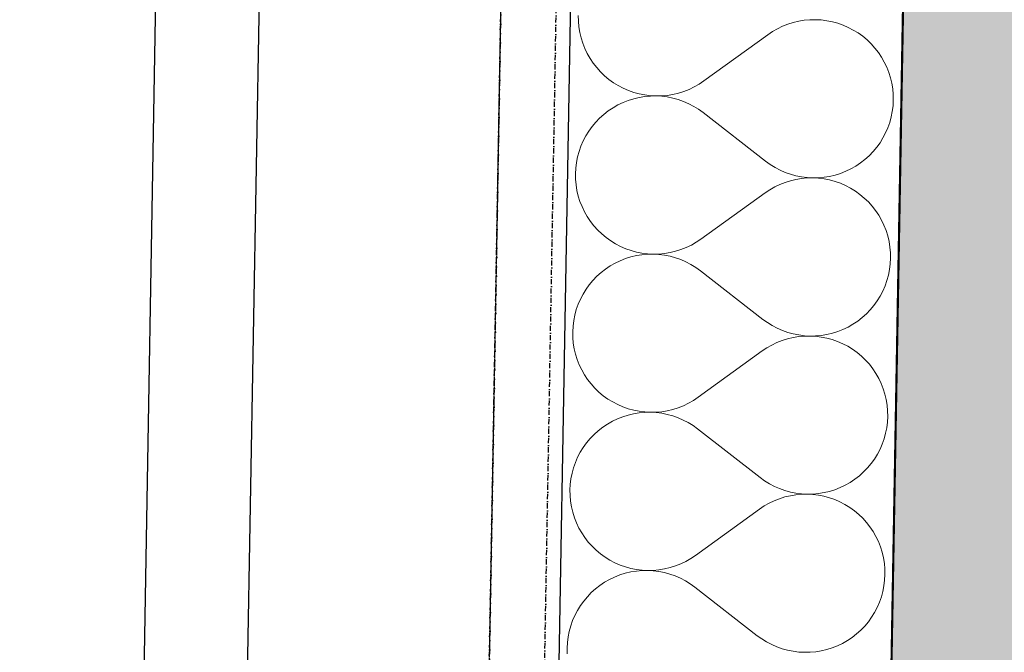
# Model space of a CAD drawing. Header units: millimetres. Extents: x -28761 to 4793, y -4271 to 20239.
# Tile 22 of 256: x -20835 to -20361, y 4132 to 4437. Entities that reach past the tile are written whole.
import ezdxf

# ---------------------------------------------------------------- set-up
doc = ezdxf.new("R2010")
doc.units = ezdxf.units.MM
doc.header["$MEASUREMENT"] = 0
doc.linetypes.add('Wipeout_Contour', pattern=[1000, 0, -1000])
doc.linetypes.add('Čerchovaná M', pattern=[4.5, 2.5, -0.85, 0.3, -0.85])
for name, color, linetype in [('5._POHLED ZÁPADNÍ_1_Konstrukce - nenosné', 7, 'Continuous'), ('5._POHLED ZÁPADNÍ_1_Konstrukce - nosné', 7, 'Continuous'), ('5._POHLED ZÁPADNÍ_1_Nové_Konstrukce - nosné', 7, 'Continuous'), ('5._POHLED ZÁPADNÍ_1_Nové_Situace', 7, 'Continuous'), ('5._POHLED ZÁPADNÍ_1_Nové_Výplně - Povrchové', 7, 'Continuous'), ('5._POHLED ZÁPADNÍ_1_Nové_Výplně – Řezové', 7, 'Continuous'), ('5._POHLED ZÁPADNÍ_1_Nové_ZJEDNODUŠENÝ DVŮR', 7, 'Continuous'), ('5._POHLED ZÁPADNÍ_1_Výplně – Řezové', 7, 'Continuous')]:
    doc.layers.add(name, color=color, linetype=linetype)

# ---------------------------------------------------------------- blocks, each defined once
blk = doc.blocks.new('*X27', base_point=(-30186.65, -6515.26))
at = {"layer": '5._POHLED ZÁPADNÍ_1_Nové_Výplně – Řezové', "color": 21, "linetype": 'Continuous', "lineweight": 20, "true_color": 0xffaaaa}
for p, q in [((-20565.76, 4438.96), (-20565.71, 4436.24)), ((-20565.71, 4436.24), (-20565.46, 4433.53)), ((-20565.46, 4433.53), (-20565.03, 4430.85)), ((-20469.85, 4432.6), (-20472.22, 4431.25)), ((-20467.4, 4433.77), (-20469.85, 4432.6)), ((-20464.87, 4434.77), (-20467.4, 4433.77)), ((-20462.27, 4435.59), (-20464.87, 4434.77)), ((-20459.63, 4436.22), (-20462.27, 4435.59)), ((-20456.94, 4436.65), (-20459.63, 4436.22)), ((-20454.23, 4436.9), (-20456.94, 4436.65)), ((-20451.51, 4436.95), (-20454.23, 4436.9)), ((-20448.8, 4436.81), (-20451.51, 4436.95)), ((-20446.1, 4436.47), (-20448.8, 4436.81)), ((-20443.43, 4435.94), (-20446.1, 4436.47)), ((-20440.8, 4435.22), (-20443.43, 4435.94)), ((-20438.24, 4434.32), (-20440.8, 4435.22)), ((-20435.74, 4433.24), (-20438.24, 4434.32)), ((-20433.33, 4431.98), (-20435.74, 4433.24)), ((-20565.03, 4430.85), (-20564.4, 4428.2)), ((-20564.4, 4428.2), (-20563.59, 4425.6)), ((-20505.35, 4407.42), (-20474.48, 4429.73)), ((-20472.22, 4431.25), (-20474.48, 4429.73)), ((-20431.02, 4430.55), (-20433.33, 4431.98)), ((-20428.81, 4428.96), (-20431.02, 4430.55)), ((-20426.72, 4427.22), (-20428.81, 4428.96)), ((-20563.59, 4425.6), (-20562.59, 4423.07)), ((-20562.59, 4423.07), (-20561.41, 4420.62)), ((-20424.76, 4425.33), (-20426.72, 4427.22)), ((-20422.94, 4423.3), (-20424.76, 4425.33)), ((-20421.27, 4421.16), (-20422.94, 4423.3)), ((-20561.41, 4420.62), (-20560.07, 4418.25)), ((-20560.07, 4418.25), (-20558.56, 4415.99)), ((-20419.76, 4418.9), (-20421.27, 4421.16)), ((-20418.41, 4416.53), (-20419.76, 4418.9)), ((-20558.56, 4415.99), (-20556.89, 4413.85)), ((-20556.89, 4413.85), (-20555.07, 4411.82)), ((-20417.24, 4414.08), (-20418.41, 4416.53)), ((-20416.24, 4411.55), (-20417.24, 4414.08)), ((-20555.07, 4411.82), (-20553.11, 4409.93)), ((-20553.11, 4409.93), (-20551.02, 4408.19)), ((-20415.42, 4408.95), (-20416.24, 4411.55)), ((-20414.8, 4406.3), (-20415.42, 4408.95)), ((-20551.02, 4408.19), (-20548.81, 4406.6)), ((-20548.81, 4406.6), (-20546.5, 4405.17)), ((-20546.5, 4405.17), (-20544.08, 4403.91)), ((-20544.08, 4403.91), (-20541.59, 4402.83)), ((-20512.43, 4403.38), (-20509.97, 4404.55)), ((-20509.97, 4404.55), (-20507.61, 4405.9)), ((-20507.61, 4405.9), (-20505.35, 4407.42)), ((-20414.36, 4403.62), (-20414.8, 4406.3)), ((-20541.59, 4402.83), (-20539.02, 4401.93)), ((-20536.43, 4399.48), (-20539.08, 4398.85)), ((-20539.02, 4401.93), (-20536.4, 4401.21)), ((-20533.74, 4399.91), (-20536.43, 4399.48)), ((-20536.4, 4401.21), (-20533.73, 4400.68)), ((-20531.03, 4400.15), (-20533.74, 4399.91)), ((-20533.73, 4400.68), (-20531.03, 4400.34)), ((-20531.03, 4400.34), (-20528.31, 4400.2)), ((-20528.31, 4400.2), (-20531.03, 4400.15)), ((-20528.31, 4400.2), (-20525.59, 4400.25)), ((-20525.6, 4400.05), (-20528.31, 4400.2)), ((-20522.9, 4399.71), (-20525.6, 4400.05)), ((-20525.59, 4400.25), (-20522.88, 4400.5)), ((-20520.23, 4399.18), (-20522.9, 4399.71)), ((-20522.88, 4400.5), (-20520.2, 4400.93)), ((-20517.61, 4398.46), (-20520.23, 4399.18)), ((-20520.2, 4400.93), (-20517.55, 4401.56)), ((-20517.55, 4401.56), (-20514.96, 4402.38)), ((-20514.96, 4402.38), (-20512.43, 4403.38)), ((-20414.12, 4400.91), (-20414.36, 4403.62)), ((-20414.07, 4398.19), (-20414.12, 4400.91)), ((-20549.02, 4394.53), (-20551.29, 4393.01)), ((-20546.66, 4395.87), (-20549.02, 4394.53)), ((-20544.2, 4397.04), (-20546.66, 4395.87)), ((-20541.67, 4398.04), (-20544.2, 4397.04)), ((-20539.08, 4398.85), (-20541.67, 4398.04)), ((-20515.04, 4397.55), (-20517.61, 4398.46)), ((-20512.55, 4396.47), (-20515.04, 4397.55)), ((-20510.14, 4395.2), (-20512.55, 4396.47)), ((-20507.82, 4393.77), (-20510.14, 4395.2)), ((-20414.55, 4392.77), (-20414.21, 4395.47)), ((-20414.21, 4395.47), (-20414.07, 4398.19)), ((-20553.43, 4391.35), (-20555.46, 4389.53)), ((-20551.29, 4393.01), (-20553.43, 4391.35)), ((-20505.62, 4392.18), (-20507.82, 4393.77)), ((-20505.62, 4392.18), (-20475.55, 4368.79)), ((-20415.8, 4387.48), (-20415.08, 4390.1)), ((-20415.08, 4390.1), (-20414.55, 4392.77)), ((-20559.09, 4385.48), (-20560.68, 4383.28)), ((-20557.35, 4387.57), (-20559.09, 4385.48)), ((-20555.46, 4389.53), (-20557.35, 4387.57)), ((-20417.79, 4382.42), (-20416.71, 4384.92)), ((-20416.71, 4384.92), (-20415.8, 4387.48)), ((-20562.11, 4380.96), (-20563.37, 4378.55)), ((-20560.68, 4383.28), (-20562.11, 4380.96)), ((-20419.05, 4380.01), (-20417.79, 4382.42)), ((-20564.46, 4376.06), (-20565.36, 4373.49)), ((-20563.37, 4378.55), (-20564.46, 4376.06)), ((-20423.82, 4373.4), (-20422.07, 4375.49)), ((-20422.07, 4375.49), (-20420.48, 4377.7)), ((-20420.48, 4377.7), (-20419.05, 4380.01)), ((-20566.08, 4370.87), (-20566.61, 4368.2)), ((-20565.36, 4373.49), (-20566.08, 4370.87)), ((-20427.73, 4369.63), (-20425.71, 4371.44)), ((-20425.71, 4371.44), (-20423.82, 4373.4)), ((-20566.61, 4368.2), (-20566.95, 4365.5)), ((-20475.55, 4368.79), (-20473.34, 4367.2)), ((-20473.34, 4367.2), (-20471.03, 4365.77)), ((-20434.51, 4365.1), (-20432.14, 4366.45)), ((-20432.14, 4366.45), (-20429.88, 4367.96)), ((-20429.88, 4367.96), (-20427.73, 4369.63)), ((-20566.95, 4365.5), (-20567.1, 4362.78)), ((-20567.1, 4362.78), (-20567.05, 4360.06)), ((-20471.03, 4365.77), (-20468.62, 4364.5)), ((-20468.62, 4364.5), (-20466.13, 4363.42)), ((-20466.13, 4363.42), (-20463.56, 4362.51)), ((-20463.56, 4362.51), (-20460.94, 4361.79)), ((-20460.94, 4361.79), (-20458.27, 4361.26)), ((-20458.27, 4361.26), (-20455.57, 4360.92)), ((-20447.42, 4361.06), (-20444.74, 4361.49)), ((-20444.74, 4361.49), (-20442.09, 4362.12)), ((-20442.09, 4362.12), (-20439.49, 4362.93)), ((-20439.49, 4362.93), (-20436.96, 4363.93)), ((-20436.96, 4363.93), (-20434.51, 4365.1)), ((-20567.05, 4360.06), (-20566.81, 4357.35)), ((-20566.81, 4357.35), (-20566.37, 4354.67)), ((-20468.74, 4357.59), (-20471.19, 4356.42)), ((-20466.21, 4358.59), (-20468.74, 4357.59)), ((-20463.62, 4359.41), (-20466.21, 4358.59)), ((-20460.97, 4360.04), (-20463.62, 4359.41)), ((-20458.28, 4360.47), (-20460.97, 4360.04)), ((-20455.57, 4360.72), (-20458.28, 4360.47)), ((-20455.57, 4360.92), (-20452.85, 4360.77)), ((-20452.85, 4360.77), (-20455.57, 4360.72)), ((-20452.85, 4360.77), (-20450.13, 4360.82)), ((-20450.14, 4360.63), (-20452.85, 4360.77)), ((-20447.44, 4360.29), (-20450.14, 4360.63)), ((-20450.13, 4360.82), (-20447.42, 4361.06)), ((-20444.77, 4359.76), (-20447.44, 4360.29)), ((-20442.14, 4359.04), (-20444.77, 4359.76)), ((-20439.58, 4358.14), (-20442.14, 4359.04)), ((-20437.08, 4357.06), (-20439.58, 4358.14)), ((-20434.67, 4355.8), (-20437.08, 4357.06)), ((-20566.37, 4354.67), (-20565.74, 4352.02)), ((-20565.74, 4352.02), (-20564.93, 4349.42)), ((-20506.69, 4331.24), (-20475.82, 4353.55)), ((-20473.56, 4355.07), (-20475.82, 4353.55)), ((-20471.19, 4356.42), (-20473.56, 4355.07)), ((-20432.36, 4354.37), (-20434.67, 4355.8)), ((-20430.15, 4352.78), (-20432.36, 4354.37)), ((-20428.06, 4351.04), (-20430.15, 4352.78)), ((-20564.93, 4349.42), (-20563.93, 4346.89)), ((-20426.1, 4349.15), (-20428.06, 4351.04)), ((-20424.28, 4347.13), (-20426.1, 4349.15)), ((-20422.61, 4344.98), (-20424.28, 4347.13)), ((-20563.93, 4346.89), (-20562.76, 4344.44)), ((-20562.76, 4344.44), (-20561.41, 4342.08)), ((-20421.1, 4342.72), (-20422.61, 4344.98)), ((-20419.75, 4340.35), (-20421.1, 4342.72)), ((-20561.41, 4342.08), (-20559.9, 4339.81)), ((-20559.9, 4339.81), (-20558.23, 4337.67)), ((-20558.23, 4337.67), (-20556.41, 4335.64)), ((-20418.58, 4337.9), (-20419.75, 4340.35)), ((-20417.58, 4335.37), (-20418.58, 4337.9)), ((-20556.41, 4335.64), (-20554.45, 4333.76)), ((-20554.45, 4333.76), (-20552.36, 4332.01)), ((-20416.77, 4332.77), (-20417.58, 4335.37)), ((-20416.14, 4330.13), (-20416.77, 4332.77)), ((-20552.36, 4332.01), (-20550.15, 4330.42)), ((-20550.15, 4330.42), (-20547.84, 4328.99)), ((-20547.84, 4328.99), (-20545.43, 4327.74)), ((-20513.77, 4327.2), (-20511.31, 4328.37)), ((-20511.31, 4328.37), (-20508.95, 4329.72)), ((-20508.95, 4329.72), (-20506.69, 4331.24)), ((-20415.7, 4327.44), (-20416.14, 4330.13)), ((-20545.43, 4327.74), (-20542.93, 4326.65)), ((-20542.93, 4326.65), (-20540.36, 4325.75)), ((-20537.77, 4323.3), (-20540.42, 4322.67)), ((-20540.36, 4325.75), (-20537.74, 4325.03)), ((-20535.08, 4323.73), (-20537.77, 4323.3)), ((-20537.74, 4325.03), (-20535.07, 4324.5)), ((-20532.37, 4323.97), (-20535.08, 4323.73)), ((-20535.07, 4324.5), (-20532.37, 4324.17)), ((-20532.37, 4324.17), (-20529.65, 4324.02)), ((-20529.65, 4324.02), (-20532.37, 4323.97)), ((-20529.65, 4324.02), (-20526.93, 4324.07)), ((-20526.94, 4323.88), (-20529.65, 4324.02)), ((-20524.24, 4323.53), (-20526.94, 4323.88)), ((-20526.93, 4324.07), (-20524.23, 4324.32)), ((-20521.57, 4323), (-20524.24, 4323.53)), ((-20524.23, 4324.32), (-20521.54, 4324.76)), ((-20521.54, 4324.76), (-20518.89, 4325.38)), ((-20518.89, 4325.38), (-20516.3, 4326.2)), ((-20516.3, 4326.2), (-20513.77, 4327.2)), ((-20415.46, 4324.73), (-20415.7, 4327.44)), ((-20415.41, 4322.01), (-20415.46, 4324.73)), ((-20548, 4319.69), (-20550.36, 4318.35)), ((-20545.55, 4320.87), (-20548, 4319.69)), ((-20543.01, 4321.86), (-20545.55, 4320.87)), ((-20540.42, 4322.67), (-20543.01, 4321.86)), ((-20518.95, 4322.28), (-20521.57, 4323)), ((-20516.38, 4321.38), (-20518.95, 4322.28)), ((-20513.89, 4320.29), (-20516.38, 4321.38)), ((-20511.48, 4319.03), (-20513.89, 4320.29)), ((-20509.17, 4317.59), (-20511.48, 4319.03)), ((-20415.89, 4316.59), (-20415.56, 4319.29)), ((-20415.56, 4319.29), (-20415.41, 4322.01)), ((-20554.78, 4315.17), (-20556.8, 4313.35)), ((-20552.63, 4316.84), (-20554.78, 4315.17)), ((-20550.36, 4318.35), (-20552.63, 4316.84)), ((-20506.96, 4316), (-20509.17, 4317.59)), ((-20506.96, 4316), (-20476.89, 4292.61)), ((-20417.14, 4311.3), (-20416.42, 4313.93)), ((-20416.42, 4313.93), (-20415.89, 4316.59)), ((-20560.43, 4309.3), (-20562.03, 4307.1)), ((-20558.69, 4311.39), (-20560.43, 4309.3)), ((-20556.8, 4313.35), (-20558.69, 4311.39)), ((-20418.05, 4308.74), (-20417.14, 4311.3)), ((-20563.45, 4304.78), (-20564.72, 4302.37)), ((-20562.03, 4307.1), (-20563.45, 4304.78)), ((-20420.4, 4303.83), (-20419.13, 4306.24)), ((-20419.13, 4306.24), (-20418.05, 4308.74)), ((-20565.8, 4299.88), (-20566.71, 4297.31)), ((-20564.72, 4302.37), (-20565.8, 4299.88)), ((-20423.42, 4299.31), (-20421.83, 4301.52)), ((-20421.83, 4301.52), (-20420.4, 4303.83)), ((-20566.71, 4297.31), (-20567.43, 4294.69)), ((-20429.07, 4293.45), (-20427.05, 4295.26)), ((-20427.05, 4295.26), (-20425.16, 4297.22)), ((-20425.16, 4297.22), (-20423.42, 4299.31)), ((-20567.96, 4292.02), (-20568.29, 4289.32)), ((-20567.43, 4294.69), (-20567.96, 4292.02)), ((-20476.89, 4292.61), (-20474.68, 4291.02)), ((-20474.68, 4291.02), (-20472.37, 4289.59)), ((-20435.85, 4288.92), (-20433.49, 4290.27)), ((-20433.49, 4290.27), (-20431.22, 4291.78)), ((-20431.22, 4291.78), (-20429.07, 4293.45)), ((-20568.29, 4289.32), (-20568.44, 4286.6)), ((-20568.44, 4286.6), (-20568.39, 4283.88)), ((-20472.37, 4289.59), (-20469.96, 4288.33)), ((-20469.96, 4288.33), (-20467.47, 4287.24)), ((-20467.47, 4287.24), (-20464.9, 4286.33)), ((-20464.9, 4286.33), (-20462.28, 4285.61)), ((-20462.28, 4285.61), (-20459.61, 4285.08)), ((-20446.08, 4285.32), (-20443.43, 4285.94)), ((-20443.43, 4285.94), (-20440.84, 4286.75)), ((-20440.84, 4286.75), (-20438.3, 4287.75)), ((-20438.3, 4287.75), (-20435.85, 4288.92)), ((-20568.39, 4283.88), (-20568.15, 4281.17)), ((-20568.15, 4281.17), (-20567.71, 4278.49)), ((-20470.08, 4281.42), (-20472.54, 4280.24)), ((-20467.55, 4282.41), (-20470.08, 4281.42)), ((-20464.96, 4283.23), (-20467.55, 4282.41)), ((-20462.31, 4283.86), (-20464.96, 4283.23)), ((-20459.63, 4284.3), (-20462.31, 4283.86)), ((-20456.92, 4284.54), (-20459.63, 4284.3)), ((-20459.61, 4285.08), (-20456.91, 4284.74)), ((-20454.2, 4284.59), (-20456.92, 4284.54)), ((-20456.91, 4284.74), (-20454.2, 4284.59)), ((-20454.2, 4284.59), (-20451.48, 4284.64)), ((-20451.48, 4284.45), (-20454.2, 4284.59)), ((-20451.48, 4284.64), (-20448.77, 4284.88)), ((-20448.78, 4284.11), (-20451.48, 4284.45)), ((-20446.11, 4283.58), (-20448.78, 4284.11)), ((-20448.77, 4284.88), (-20446.08, 4285.32)), ((-20443.49, 4282.87), (-20446.11, 4283.58)), ((-20440.92, 4281.96), (-20443.49, 4282.87)), ((-20438.42, 4280.88), (-20440.92, 4281.96)), ((-20436.01, 4279.62), (-20438.42, 4280.88)), ((-20567.71, 4278.49), (-20567.08, 4275.84)), ((-20508.03, 4255.06), (-20477.16, 4277.38)), ((-20474.9, 4278.89), (-20477.16, 4277.38)), ((-20472.54, 4280.24), (-20474.9, 4278.89)), ((-20433.7, 4278.19), (-20436.01, 4279.62)), ((-20431.49, 4276.6), (-20433.7, 4278.19)), ((-20429.4, 4274.86), (-20431.49, 4276.6)), ((-20567.08, 4275.84), (-20566.27, 4273.25)), ((-20566.27, 4273.25), (-20565.27, 4270.71)), ((-20427.44, 4272.97), (-20429.4, 4274.86)), ((-20425.62, 4270.95), (-20427.44, 4272.97)), ((-20565.27, 4270.71), (-20564.1, 4268.26)), ((-20564.1, 4268.26), (-20562.75, 4265.9)), ((-20423.95, 4268.8), (-20425.62, 4270.95)), ((-20422.44, 4266.54), (-20423.95, 4268.8)), ((-20421.09, 4264.17), (-20422.44, 4266.54)), ((-20562.75, 4265.9), (-20561.24, 4263.64)), ((-20561.24, 4263.64), (-20559.57, 4261.49)), ((-20419.92, 4261.72), (-20421.09, 4264.17)), ((-20418.92, 4259.19), (-20419.92, 4261.72)), ((-20559.57, 4261.49), (-20557.75, 4259.47)), ((-20557.75, 4259.47), (-20555.79, 4257.58)), ((-20555.79, 4257.58), (-20553.7, 4255.83)), ((-20418.11, 4256.59), (-20418.92, 4259.19)), ((-20553.7, 4255.83), (-20551.49, 4254.24)), ((-20551.49, 4254.24), (-20549.18, 4252.82)), ((-20549.18, 4252.82), (-20546.77, 4251.56)), ((-20515.11, 4251.02), (-20512.66, 4252.2)), ((-20512.66, 4252.2), (-20510.29, 4253.55)), ((-20510.29, 4253.55), (-20508.03, 4255.06)), ((-20417.48, 4253.95), (-20418.11, 4256.59)), ((-20417.04, 4251.26), (-20417.48, 4253.95)), ((-20546.77, 4251.56), (-20544.27, 4250.47)), ((-20544.27, 4250.47), (-20541.71, 4249.57)), ((-20541.71, 4249.57), (-20539.08, 4248.85)), ((-20536.43, 4247.55), (-20539.11, 4247.12)), ((-20539.08, 4248.85), (-20536.41, 4248.32)), ((-20533.72, 4247.8), (-20536.43, 4247.55)), ((-20536.41, 4248.32), (-20533.71, 4247.99)), ((-20531, 4247.84), (-20533.72, 4247.8)), ((-20533.71, 4247.99), (-20531, 4247.84)), ((-20531, 4247.84), (-20528.28, 4247.89)), ((-20528.28, 4247.7), (-20531, 4247.84)), ((-20528.28, 4247.89), (-20525.57, 4248.14)), ((-20525.58, 4247.36), (-20528.28, 4247.7)), ((-20525.57, 4248.14), (-20522.88, 4248.58)), ((-20522.88, 4248.58), (-20520.23, 4249.21)), ((-20520.23, 4249.21), (-20517.64, 4250.02)), ((-20517.64, 4250.02), (-20515.11, 4251.02)), ((-20416.8, 4248.55), (-20417.04, 4251.26)), ((-20416.75, 4245.83), (-20416.8, 4248.55)), ((-20549.34, 4243.51), (-20551.71, 4242.17)), ((-20546.89, 4244.69), (-20549.34, 4243.51)), ((-20544.36, 4245.68), (-20546.89, 4244.69)), ((-20541.76, 4246.5), (-20544.36, 4245.68)), ((-20539.11, 4247.12), (-20541.76, 4246.5)), ((-20522.91, 4246.82), (-20525.58, 4247.36)), ((-20520.29, 4246.1), (-20522.91, 4246.82)), ((-20517.72, 4245.2), (-20520.29, 4246.1)), ((-20515.23, 4244.11), (-20517.72, 4245.2)), ((-20512.82, 4242.85), (-20515.23, 4244.11)), ((-20510.51, 4241.42), (-20512.82, 4242.85)), ((-20417.24, 4240.42), (-20416.9, 4243.11)), ((-20416.9, 4243.11), (-20416.75, 4245.83)), ((-20556.12, 4238.99), (-20558.14, 4237.17)), ((-20553.97, 4240.66), (-20556.12, 4238.99)), ((-20551.71, 4242.17), (-20553.97, 4240.66)), ((-20508.3, 4239.82), (-20510.51, 4241.42)), ((-20508.3, 4239.82), (-20478.23, 4216.43)), ((-20417.77, 4237.75), (-20417.24, 4240.42)), ((-20560.03, 4235.21), (-20561.78, 4233.13)), ((-20558.14, 4237.17), (-20560.03, 4235.21)), ((-20419.39, 4232.56), (-20418.49, 4235.12)), ((-20418.49, 4235.12), (-20417.77, 4237.75)), ((-20564.8, 4228.6), (-20566.06, 4226.19)), ((-20563.37, 4230.92), (-20564.8, 4228.6)), ((-20561.78, 4233.13), (-20563.37, 4230.92)), ((-20421.74, 4227.65), (-20420.48, 4230.06)), ((-20420.48, 4230.06), (-20419.39, 4232.56)), ((-20566.06, 4226.19), (-20567.14, 4223.7)), ((-20424.76, 4223.13), (-20423.17, 4225.34)), ((-20423.17, 4225.34), (-20421.74, 4227.65)), ((-20568.05, 4221.13), (-20568.77, 4218.51)), ((-20567.14, 4223.7), (-20568.05, 4221.13)), ((-20430.42, 4217.27), (-20428.39, 4219.09)), ((-20428.39, 4219.09), (-20426.5, 4221.04)), ((-20426.5, 4221.04), (-20424.76, 4223.13)), ((-20569.3, 4215.84), (-20569.64, 4213.14)), ((-20568.77, 4218.51), (-20569.3, 4215.84)), ((-20478.23, 4216.43), (-20476.03, 4214.84)), ((-20476.03, 4214.84), (-20473.71, 4213.41)), ((-20434.83, 4214.09), (-20432.56, 4215.6)), ((-20432.56, 4215.6), (-20430.42, 4217.27)), ((-20569.64, 4213.14), (-20569.78, 4210.43)), ((-20569.78, 4210.43), (-20569.73, 4207.7)), ((-20473.71, 4213.41), (-20471.3, 4212.15)), ((-20471.3, 4212.15), (-20468.81, 4211.06)), ((-20468.81, 4211.06), (-20466.24, 4210.15)), ((-20466.24, 4210.15), (-20463.62, 4209.43)), ((-20447.42, 4209.14), (-20444.77, 4209.76)), ((-20444.77, 4209.76), (-20442.18, 4210.57)), ((-20442.18, 4210.57), (-20439.65, 4211.57)), ((-20439.65, 4211.57), (-20437.19, 4212.74)), ((-20437.19, 4212.74), (-20434.83, 4214.09)), ((-20569.73, 4207.7), (-20569.49, 4205)), ((-20569.49, 4205), (-20569.05, 4202.31)), ((-20471.42, 4205.24), (-20473.88, 4204.06)), ((-20468.89, 4206.24), (-20471.42, 4205.24)), ((-20466.3, 4207.05), (-20468.89, 4206.24)), ((-20463.65, 4207.68), (-20466.3, 4207.05)), ((-20460.97, 4208.12), (-20463.65, 4207.68)), ((-20463.62, 4209.43), (-20460.95, 4208.9)), ((-20458.26, 4208.36), (-20460.97, 4208.12)), ((-20460.95, 4208.9), (-20458.25, 4208.56)), ((-20455.54, 4208.41), (-20458.26, 4208.36)), ((-20458.25, 4208.56), (-20455.54, 4208.41)), ((-20455.54, 4208.41), (-20452.82, 4208.46)), ((-20452.82, 4208.27), (-20455.54, 4208.41)), ((-20452.82, 4208.46), (-20450.11, 4208.7)), ((-20450.12, 4207.93), (-20452.82, 4208.27)), ((-20447.45, 4207.4), (-20450.12, 4207.93)), ((-20450.11, 4208.7), (-20447.42, 4209.14)), ((-20444.83, 4206.69), (-20447.45, 4207.4)), ((-20442.26, 4205.78), (-20444.83, 4206.69)), ((-20439.77, 4204.7), (-20442.26, 4205.78)), ((-20569.05, 4202.31), (-20568.43, 4199.66)), ((-20509.37, 4178.88), (-20478.5, 4201.2)), ((-20476.24, 4202.71), (-20478.5, 4201.2)), ((-20473.88, 4204.06), (-20476.24, 4202.71)), ((-20437.35, 4203.44), (-20439.77, 4204.7)), ((-20435.04, 4202.01), (-20437.35, 4203.44)), ((-20432.83, 4200.42), (-20435.04, 4202.01)), ((-20430.74, 4198.68), (-20432.83, 4200.42)), ((-20568.43, 4199.66), (-20567.61, 4197.07)), ((-20567.61, 4197.07), (-20566.61, 4194.54)), ((-20428.78, 4196.79), (-20430.74, 4198.68)), ((-20426.97, 4194.77), (-20428.78, 4196.79)), ((-20566.61, 4194.54), (-20565.44, 4192.08)), ((-20565.44, 4192.08), (-20564.09, 4189.72)), ((-20425.3, 4192.62), (-20426.97, 4194.77)), ((-20423.78, 4190.36), (-20425.3, 4192.62)), ((-20564.09, 4189.72), (-20562.58, 4187.46)), ((-20562.58, 4187.46), (-20560.91, 4185.31)), ((-20422.44, 4188), (-20423.78, 4190.36)), ((-20421.26, 4185.54), (-20422.44, 4188)), ((-20560.91, 4185.31), (-20559.09, 4183.29)), ((-20559.09, 4183.29), (-20557.13, 4181.4)), ((-20557.13, 4181.4), (-20555.04, 4179.66)), ((-20420.26, 4183.01), (-20421.26, 4185.54)), ((-20419.45, 4180.42), (-20420.26, 4183.01)), ((-20555.04, 4179.66), (-20552.84, 4178.07)), ((-20552.84, 4178.07), (-20550.52, 4176.64)), ((-20550.52, 4176.64), (-20548.11, 4175.38)), ((-20514, 4176.02), (-20511.63, 4177.37)), ((-20511.63, 4177.37), (-20509.37, 4178.88)), ((-20418.82, 4177.77), (-20419.45, 4180.42)), ((-20418.39, 4175.08), (-20418.82, 4177.77)), ((-20548.11, 4175.38), (-20545.61, 4174.29)), ((-20545.61, 4174.29), (-20543.05, 4173.39)), ((-20543.05, 4173.39), (-20540.42, 4172.67)), ((-20540.42, 4172.67), (-20537.75, 4172.14)), ((-20535.06, 4171.62), (-20537.77, 4171.38)), ((-20537.75, 4172.14), (-20535.05, 4171.81)), ((-20532.34, 4171.66), (-20535.06, 4171.62)), ((-20535.05, 4171.81), (-20532.34, 4171.66)), ((-20532.34, 4171.66), (-20529.62, 4171.72)), ((-20529.62, 4171.52), (-20532.34, 4171.66)), ((-20529.62, 4171.72), (-20526.91, 4171.96)), ((-20526.91, 4171.96), (-20524.22, 4172.4)), ((-20524.22, 4172.4), (-20521.58, 4173.03)), ((-20521.58, 4173.03), (-20518.98, 4173.84)), ((-20518.98, 4173.84), (-20516.45, 4174.84)), ((-20516.45, 4174.84), (-20514, 4176.02)), ((-20418.14, 4172.37), (-20418.39, 4175.08)), ((-20418.09, 4169.65), (-20418.14, 4172.37)), ((-20550.68, 4167.34), (-20553.05, 4165.99)), ((-20548.23, 4168.51), (-20550.68, 4167.34)), ((-20545.7, 4169.5), (-20548.23, 4168.51)), ((-20543.1, 4170.32), (-20545.7, 4169.5)), ((-20540.45, 4170.94), (-20543.1, 4170.32)), ((-20537.77, 4171.38), (-20540.45, 4170.94)), ((-20526.92, 4171.18), (-20529.62, 4171.52)), ((-20524.25, 4170.65), (-20526.92, 4171.18)), ((-20521.63, 4169.92), (-20524.25, 4170.65)), ((-20519.07, 4169.02), (-20521.63, 4169.92)), ((-20516.57, 4167.93), (-20519.07, 4169.02)), ((-20514.16, 4166.67), (-20516.57, 4167.93)), ((-20418.58, 4164.24), (-20418.24, 4166.94)), ((-20418.24, 4166.94), (-20418.09, 4169.65)), ((-20557.46, 4162.81), (-20559.48, 4160.99)), ((-20555.31, 4164.48), (-20557.46, 4162.81)), ((-20553.05, 4165.99), (-20555.31, 4164.48)), ((-20511.85, 4165.24), (-20514.16, 4166.67)), ((-20509.64, 4163.64), (-20511.85, 4165.24)), ((-20509.64, 4163.64), (-20479.57, 4140.25)), ((-20419.11, 4161.57), (-20418.58, 4164.24)), ((-20561.37, 4159.03), (-20563.12, 4156.95)), ((-20559.48, 4160.99), (-20561.37, 4159.03)), ((-20420.73, 4156.38), (-20419.83, 4158.94)), ((-20419.83, 4158.94), (-20419.11, 4161.57)), ((-20564.71, 4154.74), (-20566.14, 4152.43)), ((-20563.12, 4156.95), (-20564.71, 4154.74)), ((-20423.08, 4151.47), (-20421.82, 4153.88)), ((-20421.82, 4153.88), (-20420.73, 4156.38)), ((-20567.4, 4150.01), (-20568.48, 4147.52)), ((-20566.14, 4152.43), (-20567.4, 4150.01)), ((-20426.1, 4146.95), (-20424.51, 4149.16)), ((-20424.51, 4149.16), (-20423.08, 4151.47)), ((-20569.39, 4144.95), (-20570.11, 4142.33)), ((-20568.48, 4147.52), (-20569.39, 4144.95)), ((-20429.73, 4142.91), (-20427.84, 4144.87)), ((-20427.84, 4144.87), (-20426.1, 4146.95)), ((-20570.64, 4139.66), (-20570.98, 4136.96)), ((-20570.11, 4142.33), (-20570.64, 4139.66)), ((-20479.57, 4140.25), (-20477.37, 4138.66)), ((-20477.37, 4138.66), (-20475.05, 4137.23)), ((-20436.17, 4137.91), (-20433.91, 4139.42)), ((-20433.91, 4139.42), (-20431.76, 4141.09)), ((-20431.76, 4141.09), (-20429.73, 4142.91)), ((-20570.98, 4136.96), (-20571.12, 4134.25)), ((-20571.12, 4134.25), (-20571.07, 4131.53)), ((-20475.05, 4137.23), (-20472.64, 4135.97)), ((-20472.64, 4135.97), (-20470.15, 4134.88)), ((-20470.15, 4134.88), (-20467.59, 4133.97)), ((-20467.59, 4133.97), (-20464.96, 4133.25)), ((-20446.12, 4133.58), (-20443.52, 4134.4)), ((-20443.52, 4134.4), (-20440.99, 4135.39)), ((-20440.99, 4135.39), (-20438.53, 4136.56)), ((-20438.53, 4136.56), (-20436.17, 4137.91)), ((-20464.96, 4133.25), (-20462.29, 4132.72)), ((-20462.29, 4132.72), (-20459.59, 4132.38)), ((-20459.59, 4132.38), (-20456.88, 4132.23)), ((-20456.88, 4132.23), (-20454.16, 4132.28)), ((-20454.16, 4132.28), (-20451.45, 4132.52)), ((-20451.45, 4132.52), (-20448.76, 4132.96)), ((-20448.76, 4132.96), (-20446.12, 4133.58))]:
    blk.add_line(p, q, dxfattribs=at)

msp = doc.modelspace()

# ---------------------------------------------------------------- hatches: boundary and pattern name
at = {"layer": '5._POHLED ZÁPADNÍ_1_Výplně – Řezové', "linetype": 'Continuous', "lineweight": 13}
msp.add_hatch(color=254, dxfattribs=at).paths.add_polyline_path([(-20427.35, 3427.35), (-20438.42, 2799.01), (-20063.48, 2792.41), (-20033.81, 4477.45), (-20408.75, 4484.06), (-20423.92, 3622.47), (-20423.92, 3427.35)])

# ---------------------------------------------------------------- linework, layer by layer
at = {"layer": '5._POHLED ZÁPADNÍ_1_Konstrukce - nosné', "color": 7, "linetype": 'Continuous', "lineweight": 50, "flags": 128}
msp.add_lwpolyline([(-20408.75, 4484.06), (-20423.92, 3622.47)], dxfattribs=at)

# ---------------------------------------------------------------- wipeouts: each hides what was drawn before it
at = {"color": 254, "linetype": 'Wipeout_Contour', "lineweight": 0, "ltscale": 87829.541372}
msp.add_wipeout([(-20665.38, 10358), (-20834.68, 724.51), (-20784.69, 723.63), (-20615.46, 10352.94)], dxfattribs=at).dxf.layer = '5._POHLED ZÁPADNÍ_1_Nové_Výplně - Povrchové'

# ---------------------------------------------------------------- next in the draw order: linework, layer by layer
at = {"layer": '5._POHLED ZÁPADNÍ_1_Nové_Situace', "color": 1, "linetype": 'Continuous', "lineweight": 25, "flags": 128}
for points in [[(-20664.49, 10408.17), (-20834.68, 724.51)], [(-20784.69, 723.63), (-20615.46, 10352.94)]]:
    msp.add_lwpolyline(points, dxfattribs=at)
at = {"layer": '5._POHLED ZÁPADNÍ_1_Nové_ZJEDNODUŠENÝ DVŮR', "color": 1, "linetype": 'Čerchovaná M', "lineweight": 25}
for p, q in [((-20668.28, 728.56), (-20502.08, 10185.88)), ((-20668.2, 728.56), (-20501.99, 10185.88))]:
    msp.add_line(p, q, dxfattribs=at)
at = {"layer": '5._POHLED ZÁPADNÍ_1_Nové_ZJEDNODUŠENÝ DVŮR', "color": 1, "linetype": 'Čerchovaná M', "lineweight": 25, "flags": 128}
for points in [[(-20502.16, 10185.88), (-20668.37, 728.56)], [(-20641.64, 728.09), (-20475.43, 10185.41)]]:
    msp.add_lwpolyline(points, dxfattribs=at)

# ---------------------------------------------------------------- next in the draw order: wipeouts: each hides what was drawn before it
at = {"color": 254, "linetype": 'Wipeout_Contour', "lineweight": 0, "ltscale": 228814.047309}
msp.add_wipeout([(-20599.68, 2728.56), (-20449.71, 2725.91), (-20439.71, 2725.74), (-20427.35, 3427.35), (-20533.92, 3427.35), (-20533.92, 3677.35), (-20423.92, 3677.35), (-20423.92, 3622.47), (-20407.51, 4554.17), (-20417.51, 4554.34), (-20567.49, 4556.98)], dxfattribs=at).dxf.layer = '5._POHLED ZÁPADNÍ_1_Nové_Výplně – Řezové'

# ---------------------------------------------------------------- next in the draw order: linework, layer by layer
at = {"layer": '5._POHLED ZÁPADNÍ_1_Nové_Konstrukce - nosné', "color": 1, "linetype": 'Continuous', "lineweight": 25, "flags": 128}
for points in [[(-20567.49, 4556.98), (-20599.68, 2728.56)], [(-20423.92, 3622.47), (-20407.51, 4554.17)]]:
    msp.add_lwpolyline(points, dxfattribs=at)

# ---------------------------------------------------------------- next in the draw order: block references
at = {"layer": '5._POHLED ZÁPADNÍ_1_Konstrukce - nenosné', "color": 9, "linetype": 'Continuous', "lineweight": 13}
msp.add_blockref('*X27', (-30186.65, -6515.26), dxfattribs=at)

doc.saveas('drawing.dxf')
